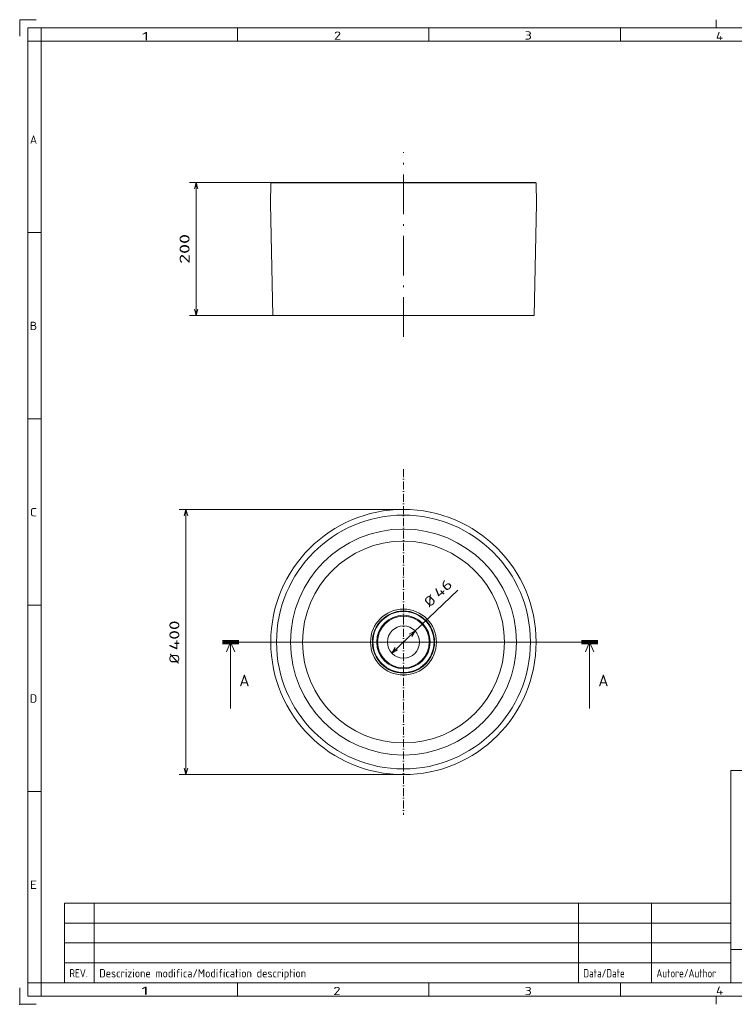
# Model space of a CAD drawing. Extents: x 0 to 420, y 0 to 297.
# Tile 1 of 2: x 0 to 216, y 0 to 297. Entities that reach past the tile are written whole.
import ezdxf
from ezdxf.enums import TextEntityAlignment as Align

# ---------------------------------------------------------------- set-up
doc = ezdxf.new("R2010")
doc.units = 0
doc.linetypes.add('DASHDOT', pattern=[18.5, 12, -3, 0.5, -3])
doc.layers.get('0').update_dxf_attribs({"lineweight": 13})
doc.layers.add('1', color=7, linetype='Continuous', lineweight=13)
doc.layers.add('10', color=7, linetype='Continuous', lineweight=13)
doc.styles.get("Standard").update_dxf_attribs({"font": 'isocp.shx'})
doc.dimstyles.get("Standard").update_dxf_attribs({"dimtxt": 2.5, "dimasz": 2.5, "dimexe": 1.25, "dimexo": 0.625, "dimtad": 1, "dimcen": 2.5, "dimadec": 0, "dimazin": 0, "dimtfac": 1, "dimtmove": 0, "dimatfit": 0, "dimfxl": 0, "dimarcsym": 0})

# ---------------------------------------------------------------- blocks, each defined once
blk = doc.blocks.new('*D')
at = {"color": 7, "lineweight": 5, "ltscale": 0.160898}
for p, q in [((259.13, 249.06), (259.13, 255.49)), ((260.87, 249.06), (260.87, 255.49))]:
    blk.add_line(p, q, dxfattribs=at)
at = {"color": 7, "lineweight": 5, "ltscale": 0.400306}
blk.add_line((249.86, 253.49), (265.87, 253.49), dxfattribs=at)
at = {"color": 7, "lineweight": 5}
for p, q in [((113.73, 247.93), (51.22, 247.93)), ((53.22, 207.78), (53.22, 247.93)), ((316.51, 217.85), (316.51, 249.36)), ((79.77, 207.78), (51.22, 207.78)), ((280.37, 197.72), (304.02, 197.72)), ((113.73, 149.26), (48.14, 149.26)), ((50.14, 69.28), (50.14, 149.26)), ((112.21, 105.92), (132.12, 124.89)), ((113.73, 69.28), (48.14, 69.28))]:
    blk.add_line(p, q, dxfattribs=at)
at = {"color": 7, "lineweight": 5, "ltscale": 0.360173}
blk.add_line((266.37, 220.46), (275.92, 231.24), dxfattribs=at)
at = {"color": 7, "lineweight": 5, "ltscale": 0.184197}
for p, q in [((289.72, 219.85), (289.72, 227.22)), ((308.58, 219.85), (308.58, 227.22))]:
    blk.add_line(p, q, dxfattribs=at)
at = {"color": 7, "lineweight": 5, "ltscale": 0.471402}
blk.add_line((289.72, 225.22), (308.58, 225.22), dxfattribs=at)
at = {"color": 7, "lineweight": 5, "ltscale": 0.18564}
blk.add_line((311.08, 217.85), (318.51, 217.85), dxfattribs=at)
at = {"color": 7, "lineweight": 5, "ltscale": 0.329536}
for p, q in [((294.29, 208.9), (294.29, 195.72)), ((304.02, 208.9), (304.02, 195.72))]:
    blk.add_line(p, q, dxfattribs=at)
at = {"color": 7, "lineweight": 5}
for points in [[(257.19, 252.98), (259.13, 253.49), (257.19, 254.01)], [(262.8, 254.01), (260.87, 253.49), (262.8, 252.98)], [(53.74, 246), (53.22, 247.93), (52.71, 246)], [(317.03, 247.43), (316.51, 249.36), (315.99, 247.43)], [(291.66, 225.73), (289.72, 225.22), (291.66, 224.7)], [(306.65, 224.7), (308.58, 225.22), (306.65, 225.73)], [(267.26, 222.25), (266.37, 220.46), (268.04, 221.56)], [(315.99, 219.78), (316.51, 217.85), (317.03, 219.78)], [(52.71, 209.71), (53.22, 207.78), (53.74, 209.71)], [(296.22, 198.23), (294.29, 197.72), (296.22, 197.2)], [(302.09, 197.2), (304.02, 197.72), (302.09, 198.23)], [(50.66, 147.33), (50.14, 149.26), (49.62, 147.33)], [(118.21, 110.92), (119.25, 112.63), (117.5, 111.67)], [(113.25, 107.63), (112.21, 105.92), (113.96, 106.88)], [(49.62, 71.22), (50.14, 69.28), (50.66, 71.22)]]:
    blk.add_lwpolyline(points, dxfattribs=at)
for s, p, p2 in [('9', (249.86, 255.49), (252.46, 255.49)), ('%%c', (294.25, 227.22), (297.25, 227.22)), ('95', (298.25, 227.22), (304.05, 227.22)), ('%%c', (280.37, 199.72), (283.37, 199.72)), ('46', (284.37, 199.72), (290.17, 199.72))]:
    blk.add_text(s, height=3, dxfattribs=at).set_placement(p, p2, align=Align.FIT)
for s, rotation, p, p2 in [('160', 90, (314.51, 229.1), (314.51, 238.11)), ('200', 90, (51.22, 223.35), (51.22, 232.36)), ('20', 48.4669, (270.58, 228.22), (274.42, 232.57)), ('R', 48.4669, (268.19, 225.53), (269.91, 227.47)), ('46', 43.6076, (126.54, 122.34), (130.75, 126.34)), ('%%c', 43.6076, (123.65, 119.58), (125.82, 121.65)), ('400', 90, (48.14, 106.77), (48.14, 115.78)), ('%%c', 90, (48.14, 102.77), (48.14, 105.77))]:
    blk.add_text(s, height=3, rotation=rotation, dxfattribs=at).set_placement(p, p2, align=Align.FIT)
blk = doc.blocks.new('BLOCK48')
at = {"layer": '10', "color": 7, "lineweight": 5}
blk.add_text('1', height=2.5, dxfattribs=at).set_placement((36.71, 2.84), (38.88, 2.84), align=Align.FIT)
blk = doc.blocks.new('BLOCK49')
at = {"layer": '10', "color": 7, "lineweight": 5}
blk.add_text('A', height=2.5, dxfattribs=at).set_placement((3.08, 259.59), (5.25, 259.59), align=Align.FIT)
blk = doc.blocks.new('BLOCK50')
at = {"layer": '10', "color": 7, "lineweight": 5}
blk.add_text('B', height=2.5, dxfattribs=at).set_placement((3.08, 203.39), (5.25, 203.39), align=Align.FIT)
blk = doc.blocks.new('BLOCK52')
at = {"layer": '10', "color": 7, "lineweight": 5}
blk.add_text('C', height=2.5, dxfattribs=at).set_placement((3.08, 147.19), (5.25, 147.19), align=Align.FIT)
blk = doc.blocks.new('BLOCK53')
at = {"layer": '10', "color": 7, "lineweight": 5}
blk.add_text('D', height=2.5, dxfattribs=at).set_placement((3.08, 90.99), (5.25, 90.99), align=Align.FIT)
blk = doc.blocks.new('BLOCK54')
at = {"layer": '10', "color": 7, "lineweight": 5}
blk.add_text('E', height=2.5, dxfattribs=at).set_placement((3.08, 34.79), (5.25, 34.79), align=Align.FIT)
blk = doc.blocks.new('BLOCK55')
at = {"layer": '10', "color": 7, "lineweight": 5}
blk.add_text('2', height=2.5, dxfattribs=at).set_placement((94.76, 290.93), (96.93, 290.93), align=Align.FIT)
blk = doc.blocks.new('BLOCK56')
at = {"layer": '10', "color": 7, "lineweight": 5}
blk.add_text('1', height=2.5, dxfattribs=at).set_placement((36.86, 290.77), (39.03, 290.77), align=Align.FIT)
blk = doc.blocks.new('BLOCK57')
at = {"layer": '10', "color": 7, "lineweight": 5}
blk.add_text('3', height=2.5, dxfattribs=at).set_placement((152.29, 291), (154.45, 291), align=Align.FIT)
blk = doc.blocks.new('BLOCK58')
at = {"layer": '10', "color": 7, "lineweight": 5}
blk.add_text('4', height=2.5, dxfattribs=at).set_placement((209.94, 290.81), (212.11, 290.81), align=Align.FIT)
blk = doc.blocks.new('BLOCK62')
at = {"layer": '10', "color": 7, "lineweight": 5}
blk.add_text('2', height=2.5, dxfattribs=at).set_placement((94.57, 2.77), (96.74, 2.77), align=Align.FIT)
blk = doc.blocks.new('BLOCK63')
at = {"layer": '10', "color": 7, "lineweight": 5}
blk.add_text('3', height=2.5, dxfattribs=at).set_placement((152.29, 2.76), (154.45, 2.76), align=Align.FIT)
blk = doc.blocks.new('BLOCK64')
at = {"layer": '10', "color": 7, "lineweight": 5}
blk.add_text('4', height=2.5, dxfattribs=at).set_placement((210, 2.91), (212.17, 2.91), align=Align.FIT)
blk = doc.blocks.new('BLOCK81')
at = {"layer": '1', "color": 7, "lineweight": 5, "width": 0.63}
blk.add_text('Autore/Author', height=2.5, dxfattribs=at).set_placement((192, 8.12), (210.01, 8.12), align=Align.FIT)
blk = doc.blocks.new('BLOCK82')
at = {"layer": '1', "color": 7, "lineweight": 5, "width": 0.63}
blk.add_text('Data/Date', height=2.5, dxfattribs=at).set_placement((170, 8.12), (182.47, 8.12), align=Align.FIT)
blk = doc.blocks.new('BLOCK83')
at = {"layer": '1', "color": 7, "lineweight": 5, "width": 0.63}
blk.add_text('Descrizione modifica/Modification description', height=2.5, dxfattribs=at).set_placement((24, 8.12), (86.37, 8.12), align=Align.FIT)
blk = doc.blocks.new('BLOCK84')
at = {"layer": '1', "color": 7, "lineweight": 5, "width": 0.63}
blk.add_text('REV.', height=2.5, dxfattribs=at).set_placement((15, 8.12), (20.54, 8.12), align=Align.FIT)
blk = doc.blocks.new('BLOCK91')
at = {"color": 7, "lineweight": 100}
for p, q in [((-273.1, 0), (-248.1, 0)), ((293.2, 0), (268.2, 0))]:
    blk.add_line(p, q, dxfattribs=at)
at = {"color": 7, "lineweight": 5}
for p, q in [((-260.6, 0), (-260.6, -100)), ((280.7, 0), (280.7, -100))]:
    blk.add_line(p, q, dxfattribs=at)
at = {"color": 7, "linetype": 'DASHDOT', "lineweight": 5}
blk.add_line((268.2, 0), (-248.1, 0), dxfattribs=at)
at = {"color": 7, "lineweight": 5}
for points in [[(-254.4, -15), (-260.6, 0), (-266.9, -15)], [(286.9, -15), (280.7, 0), (274.5, -15)]]:
    blk.add_lwpolyline(points, dxfattribs=at)
for p, p2 in [((-247.5, -66.7), (-232.3, -66.7)), ((293.8, -66.7), (309, -66.7))]:
    blk.add_text('A', height=17.5, dxfattribs=at).set_placement(p, p2, align=Align.FIT)
blk = doc.blocks.new('BLOCK92')
at = {"color": 7, "linetype": 'DASHDOT', "lineweight": 5}
for p, q in [((0, 260.6), (0, -260.6)), ((260.6, 0), (-260.6, 0))]:
    blk.add_line(p, q, dxfattribs=at)
blk = doc.blocks.new('BLOCK93')
at = {"color": 7, "lineweight": 5}
for radius in [200, 191.4, 170.4, 152.2, 49.7, 46.9, 46.1, 40.3, 39, 24.3]:
    blk.add_circle((0, 0), radius, dxfattribs=at)
blk = doc.blocks.new('BLOCK94')
at = {"color": 7, "lineweight": 5}
for p, q in [((-200, 200.3), (-200.5, 169)), ((-175.5, 200.3), (-200, 200.3)), ((-197.9, 201.2), (-173.7, 201.2)), ((200, 200.3), (-175.5, 200.3)), ((-173.7, 201.2), (197.9, 201.2)), ((200, 200.3), (200.5, 169)), ((-197, 0.5), (-200.5, 169)), ((197, 0.5), (200.5, 169)), ((-172.9, 0.5), (-197, 0.5)), ((197, 0.5), (-172.9, 0.5)), ((-149, 0.5), (-169.8, 0.5)), ((169.8, 0.5), (-149, 0.5))]:
    blk.add_line(p, q, dxfattribs=at)
for points in [[(-197.9, 201.2), (-197.9, 201.2), (-198, 201.2), (-198, 201.2), (-198, 201.2), (-198.1, 201.2), (-198.1, 201.2), (-198.2, 201.2), (-198.2, 201.2), (-198.2, 201.2), (-198.3, 201.2), (-198.3, 201.2), (-198.3, 201.2), (-198.4, 201.2), (-198.4, 201.1), (-198.5, 201.1), (-198.5, 201.1), (-198.5, 201.1), (-198.6, 201.1), (-198.6, 201), (-198.7, 201), (-198.7, 201), (-198.7, 201), (-198.8, 201), (-198.8, 200.9), (-198.9, 200.9), (-198.9, 200.9), (-199, 200.9), (-199, 200.8), (-199, 200.8), (-199.1, 200.8), (-199.1, 200.8), (-199.1, 200.8), (-199.2, 200.7), (-199.2, 200.7), (-199.3, 200.7), (-199.3, 200.7), (-199.3, 200.7), (-199.4, 200.6), (-199.4, 200.6), (-199.5, 200.6), (-199.5, 200.6), (-199.5, 200.6), (-199.6, 200.5), (-199.6, 200.5), (-199.6, 200.5), (-199.7, 200.5), (-199.7, 200.5), (-199.8, 200.4), (-199.8, 200.4), (-199.8, 200.4), (-199.9, 200.4), (-199.9, 200.4), (-199.9, 200.3), (-200, 200.3)], [(197.9, 201.2), (197.9, 201.2), (198, 201.2), (198, 201.2), (198, 201.2), (198.1, 201.2), (198.1, 201.2), (198.2, 201.2), (198.2, 201.2), (198.2, 201.2), (198.3, 201.2), (198.3, 201.2), (198.3, 201.2), (198.4, 201.2), (198.4, 201.1), (198.5, 201.1), (198.5, 201.1), (198.5, 201.1), (198.6, 201.1), (198.6, 201), (198.7, 201), (198.7, 201), (198.7, 201), (198.8, 201), (198.8, 200.9), (198.9, 200.9), (198.9, 200.9), (199, 200.9), (199, 200.8), (199, 200.8), (199.1, 200.8), (199.1, 200.8), (199.1, 200.8), (199.2, 200.7), (199.2, 200.7), (199.3, 200.7), (199.3, 200.7), (199.3, 200.7), (199.4, 200.6), (199.4, 200.6), (199.5, 200.6), (199.5, 200.6), (199.5, 200.6), (199.6, 200.5), (199.6, 200.5), (199.6, 200.5), (199.7, 200.5), (199.7, 200.5), (199.8, 200.4), (199.8, 200.4), (199.8, 200.4), (199.9, 200.4), (199.9, 200.4), (199.9, 200.3), (200, 200.3)]]:
    blk.add_open_spline(points, degree=3, knots=[0, 0, 0, 0, 0.035707, 0.071399, 0.107102, 0.142848, 0.182315, 0.221936, 0.261773, 0.3019, 0.342396, 0.383351, 0.424863, 0.46831, 0.512652, 0.555921, 0.59936, 0.642843, 0.686294, 0.729685, 0.772863, 0.817073, 0.864901, 0.915644, 0.967221, 1.018112, 1.066328, 1.110804, 1.153967, 1.197275, 1.240583, 1.283892, 1.3272, 1.370508, 1.413817, 1.457125, 1.500433, 1.543742, 1.58705, 1.630358, 1.673666, 1.716975, 1.760283, 1.803591, 1.8469, 1.890208, 1.933516, 1.976824, 2.020133, 2.063441, 2.106749, 2.150058, 2.193366, 2.236674, 2.236674, 2.236674, 2.236674], dxfattribs=at)

msp = doc.modelspace()

# ---------------------------------------------------------------- linework, layer by layer
at = {"color": 7, "linetype": 'DASHDOT', "lineweight": 5}
msp.add_line((115.7307, 201.3192), (115.7307, 257.0012), dxfattribs=at)
at = {"color": 7, "lineweight": 5}
msp.add_line((6.5, 6.5), (413.5, 6.5), dxfattribs=at)
for p in [(115.7307, 247.9297), (0, 0)]:
    msp.add_point(p, dxfattribs=at)
at = {"layer": '1', "color": 7, "lineweight": 5}
for p, q in [((214.5, 70.4987), (214.5, 6.5)), ((413.5, 70.4987), (214.5, 70.4987)), ((13.5045, 30.5), (214.5, 30.5)), ((13.5045, 6.5), (13.5045, 30.5)), ((22.5045, 6.5), (22.5045, 30.5)), ((168.5045, 6.5), (168.5045, 30.5)), ((190.5045, 6.5), (190.5045, 30.5)), ((214.5, 24.5), (13.5045, 24.5)), ((214.5, 18.5), (13.5045, 18.5)), ((214.5, 16.4999), (413.5, 16.4999)), ((214.5, 12.5), (13.5045, 12.5)), ((214.5, 6.5), (413.5, 6.5))]:
    msp.add_line(p, q, dxfattribs=at)
at = {"layer": '10', "color": 7, "lineweight": 5, "ltscale": 0.125}
for p, q in [((5, 297), (0, 297)), ((0, 297), (0, 292)), ((0, 5), (0, 0)), ((0, 0), (5, 0))]:
    msp.add_line(p, q, dxfattribs=at)
at = {"layer": '10', "color": 7, "lineweight": 5, "ltscale": 0.0625}
for p, q in [((210, 297), (210, 294.5)), ((210, 0), (210, 2.5))]:
    msp.add_line(p, q, dxfattribs=at)
at = {"layer": '10', "color": 7, "lineweight": 5}
for p, q in [((2.5, 2.5), (2.5, 294.5)), ((2.5, 294.5), (417.5, 294.5)), ((6.5, 290.5), (413.5, 290.5)), ((6.5, 6.5), (6.5, 290.5)), ((417.5, 2.5), (2.5, 2.5))]:
    msp.add_line(p, q, dxfattribs=at)
at = {"layer": '10', "color": 7, "lineweight": 5, "ltscale": 0.1}
for p, q in [((6.5, 290.5), (6.5, 294.5)), ((65.7143, 290.5), (65.7143, 294.5)), ((123.4286, 290.5), (123.4286, 294.5)), ((181.1429, 290.5), (181.1429, 294.5)), ((2.5, 290.5), (6.5, 290.5)), ((2.5, 232.8), (6.5, 232.8)), ((2.5, 176.6), (6.5, 176.6)), ((2.5, 120.4), (6.5, 120.4)), ((2.5, 64.2), (6.5, 64.2)), ((2.5, 6.5), (6.5, 6.5)), ((6.5, 2.5), (6.5, 6.5)), ((65.7143, 2.5), (65.7143, 6.5)), ((123.4286, 2.5), (123.4286, 6.5)), ((181.1429, 2.5), (181.1429, 6.5))]:
    msp.add_line(p, q, dxfattribs=at)

# ---------------------------------------------------------------- block references
at = {"lineweight": 0, "xscale": 0.2, "yscale": 0.2, "zscale": 0.2}
for name, p in [('BLOCK94', (115.7307, 207.6805)), ('BLOCK92', (115.7307, 109.2746)), ('BLOCK93', (115.7307, 109.2746)), ('BLOCK91', (115.7307, 109.2746))]:
    msp.add_blockref(name, p, dxfattribs=at)
at = {"layer": '1', "lineweight": 0}
for name in ['BLOCK84', 'BLOCK83', 'BLOCK82', 'BLOCK81']:
    msp.add_blockref(name, (0, 0), dxfattribs=at)
at = {"layer": '10', "lineweight": 0}
for name in ['BLOCK56', 'BLOCK55', 'BLOCK57', 'BLOCK58', 'BLOCK49', 'BLOCK50', 'BLOCK52', 'BLOCK53', 'BLOCK54', 'BLOCK48', 'BLOCK62', 'BLOCK63', 'BLOCK64']:
    msp.add_blockref(name, (0, 0), dxfattribs=at)

# ---------------------------------------------------------------- dimensions: what is measured, and where the dimension line sits
at = {"color": 0, "lineweight": 0}
dim = msp.add_diameter_dim_2p(p1=(112.208, 105.9191), p2=(119.2533, 112.63), text='%%c46', dimstyle='Standard', override={"dimlfac": 5}, dxfattribs=at)
dim.commit()
dim.dimension.update_dxf_attribs({"geometry": '*D', "text_midpoint": (128.5751, 121.5094), "dimtype": 163})
for base, p1, p2, angle, text, middle, dimtype in [((50.1398, 69.2843), (115.7307, 149.2648), (115.7307, 69.2843), 270, '%%c<>', (50.1398, 109.2746), 161), ((53.2248, 247.9297), (81.7676, 207.7805), (115.7307, 247.9297), 89.999523, '200', (53.2248, 227.8551), 160), ((294.2876, 197.7173), (304.0176, 210.8988), (294.2876, 210.8988), 179.999046, '%%c46', (285.2719, 197.7173), 160), ((316.5091, 217.8493), (338.779, 249.3584), (309.0835, 217.8493), 269.998569, '160', (316.5091, 233.6039), 160), ((308.5806, 225.2172), (289.7246, 217.8493), (308.5806, 217.8493), 0, '%%c95', (299.1526, 225.2172), 161)]:
    dim = msp.add_linear_dim(base=base, p1=p1, p2=p2, angle=angle, text=text, dimstyle='Standard', override={"dimlfac": 5}, dxfattribs=at)
    dim.commit()
    dim.dimension.update_dxf_attribs({"geometry": '*D', "text_midpoint": middle, "dimtype": dimtype})
dim = msp.add_radius_dim(center=(269.0211, 223.4515), mpoint=(266.3689, 220.4572), dimstyle='Standard', override={"dimlfac": 5}, dxfattribs=at)
dim.commit()
dim.dimension.update_dxf_attribs({"geometry": '*D', "text_midpoint": (272.8028, 227.7209), "dimtype": 164})
dim = msp.add_linear_dim(base=(260.8708, 253.494), p1=(259.1251, 247.058), p2=(260.8708, 247.058), angle=0, dimstyle='Standard', override={"dimlfac": 5}, dxfattribs=at)
dim.commit()
dim.dimension.update_dxf_attribs({"geometry": '*D', "text_midpoint": (251.1598, 253.494), "dimtype": 161})

doc.saveas('drawing.dxf')
